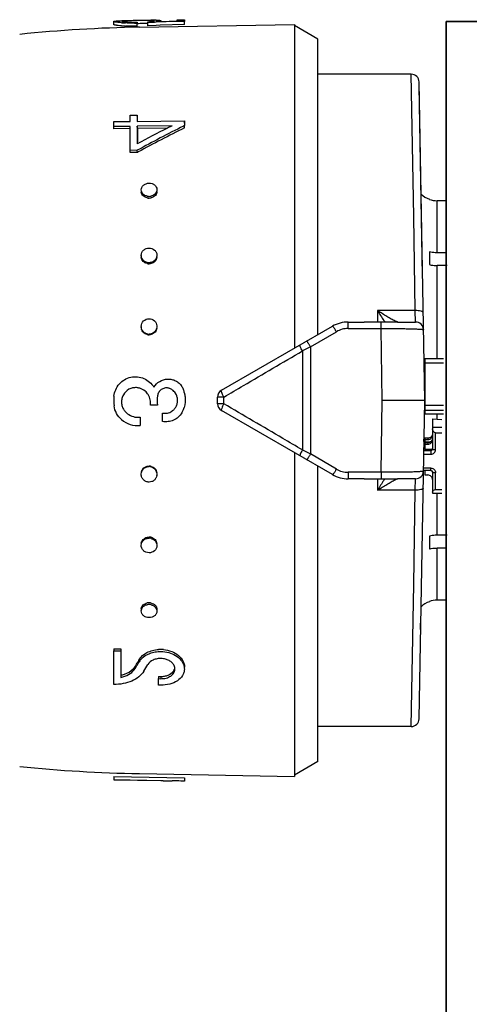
# Model space of a CAD drawing. Header units: millimetres. Extents: x 60394 to 199354, y 20895 to 166073.
# Tile 82 of 256: x 82914 to 82943, y 21618 to 21680. Entities that reach past the tile are written whole.
import ezdxf

# ---------------------------------------------------------------- set-up
doc = ezdxf.new("R2010")
doc.units = ezdxf.units.MM
doc.layers.add('UT_ZAŘÍZENÍ - OT', color=3, linetype='Continuous', lineweight=35)

msp = doc.modelspace()

# ---------------------------------------------------------------- linework, layer by layer
at = {"color": 0, "linetype": 'Continuous'}
for p, q in [((82920.042, 21679.977), (82920.038, 21680.177)), ((82920.675, 21680.223), (82920.69, 21680.224)), ((82920.69, 21680.224), (82920.702, 21680.224)), ((82920.691, 21680.164), (82920.69, 21680.21)), ((82921.604, 21680.237), (82921.482, 21680.235)), ((82921.528, 21680.138), (82921.528, 21680.075)), ((82922.214, 21680.104), (82922.214, 21680.157)), ((82922.438, 21680.177), (82922.437, 21680.241)), ((82922.726, 21680.172), (82923.028, 21680.181)), ((82924.022, 21680.168), (82922.731, 21680.123)), ((82922.875, 21680.176), (82922.875, 21680.191)), ((82923.028, 21680.181), (82924.088, 21680.215)), ((82923.038, 21680.235), (82923.039, 21680.182)), ((82924.089, 21680.171), (82924.022, 21680.168)), ((82924.088, 21680.283), (82924.538, 21680.291)), ((82924.088, 21680.215), (82924.088, 21680.283)), ((82924.538, 21680.186), (82924.089, 21680.171)), ((82924.538, 21680.291), (82924.538, 21680.186)), ((82924.541, 21679.987), (82924.538, 21680.186)), ((82921.532, 21679.876), (82921.528, 21680.075)), ((82921.605, 21680.037), (82921.53, 21680.036)), ((82921.674, 21679.813), (82931.542, 21679.986)), ((82922.216, 21680.044), (82922.185, 21680.044)), ((82922.644, 21680.12), (82922.214, 21680.104)), ((82922.217, 21679.905), (82922.214, 21680.104)), ((82922.734, 21679.924), (82922.217, 21679.905)), ((82922.731, 21680.123), (82922.644, 21680.12)), ((82922.992, 21679.933), (82922.734, 21679.924)), ((82924.541, 21679.987), (82922.992, 21679.933)), ((82931.542, 21679.986), (82931.542, 21659.341)), ((82933.042, 21679.046), (82931.542, 21679.912)), ((82933.042, 21660.207), (82933.042, 21679.046)), ((82938.988, 21676.812), (82933.042, 21676.812)), ((82939.142, 21667.748), (82938.988, 21676.812)), ((82939.842, 21656.012), (82939.487, 21676.321)), ((82939.703, 21663.946), (82939.492, 21676.071)), ((82921.088, 21674.207), (82921.538, 21674.213)), ((82921.088, 21673.801), (82921.088, 21674.207)), ((82921.538, 21674.213), (82921.538, 21673.807)), ((82921.542, 21674.062), (82921.538, 21674.213)), ((82921.538, 21673.807), (82924.538, 21673.846)), ((82924.538, 21673.846), (82924.538, 21673.534)), ((82924.541, 21673.699), (82924.538, 21673.846)), ((82920.038, 21673.788), (82921.088, 21673.801)), ((82920.038, 21673.477), (82920.038, 21673.788)), ((82921.088, 21673.49), (82920.038, 21673.477)), ((82920.042, 21673.333), (82920.038, 21673.477)), ((82921.092, 21673.346), (82920.042, 21673.333)), ((82921.088, 21671.958), (82921.088, 21673.49)), ((82923.752, 21673.524), (82921.538, 21673.496)), ((82921.538, 21673.496), (82921.538, 21672.377)), ((82921.542, 21673.352), (82921.538, 21673.496)), ((82923.459, 21673.376), (82921.542, 21673.352)), ((82921.542, 21673.352), (82921.542, 21672.494)), ((82923.697, 21673.496), (82923.752, 21673.524)), ((82924.538, 21673.534), (82924.482, 21673.506)), ((82924.541, 21673.39), (82924.538, 21673.534)), ((82921.538, 21671.963), (82921.088, 21671.958)), ((82921.542, 21671.832), (82921.538, 21671.963)), ((82921.092, 21671.827), (82921.088, 21671.958)), ((82921.542, 21671.832), (82921.092, 21671.827)), ((82921.594, 21671.86), (82921.542, 21671.832)), ((82940.142, 21668.848), (82940.142, 21668.835)), ((82940.642, 21665.425), (82940.642, 21668.749)), ((82941.212, 21668.749), (82940.642, 21668.749)), ((82939.244, 21661.737), (82939.142, 21667.748)), ((82940.142, 21665.486), (82940.142, 21664.672)), ((82941.26, 21665.425), (82940.642, 21665.425)), ((82940.642, 21658.686), (82940.642, 21664.612)), ((82941.267, 21664.612), (82940.642, 21664.612)), ((82936.842, 21661.737), (82936.842, 21661.003)), ((82939.244, 21661.737), (82936.842, 21661.737)), ((82939.263, 21661.012), (82939.244, 21661.737)), ((82926.892, 21656.656), (82933.972, 21660.744)), ((82934.972, 21660.597), (82934.972, 21661.012)), ((82934.972, 21661.012), (82935.999, 21661.012)), ((82937.07, 21660.597), (82937.069, 21661.004)), ((82938.106, 21661.012), (82939.263, 21661.012)), ((82932.576, 21659.424), (82934.222, 21660.392)), ((82934.972, 21660.597), (82937.07, 21660.597)), ((82937.142, 21656.012), (82937.07, 21660.597)), ((82932.576, 21659.424), (82932.576, 21652.6)), ((82932.055, 21659.168), (82932.055, 21652.856)), ((82939.842, 21658.686), (82939.842, 21655.164)), ((82939.842, 21658.686), (82941.042, 21658.686)), ((82939.842, 21658.402), (82941.042, 21658.402)), ((82922.828, 21655.709), (82922.378, 21655.709)), ((82926.642, 21655.8), (82926.642, 21656.223)), ((82927.055, 21655.796), (82927.055, 21656.227)), ((82937.07, 21651.427), (82937.142, 21656.012)), ((82939.842, 21656.012), (82937.142, 21656.012)), ((82939.487, 21635.703), (82939.842, 21656.012)), ((82939.842, 21655.706), (82941.042, 21655.706)), ((82923.148, 21654.668), (82923.148, 21655.203)), ((82933.972, 21651.28), (82926.892, 21655.367)), ((82939.842, 21655.391), (82941.042, 21655.391)), ((82939.842, 21655.164), (82941.042, 21655.164)), ((82940.642, 21654.821), (82940.642, 21655.164)), ((82921.718, 21654.94), (82921.718, 21654.406)), ((82940.342, 21654.837), (82940.342, 21652.914)), ((82940.342, 21654.837), (82940.942, 21654.804)), ((82940.342, 21654.306), (82940.942, 21654.306)), ((82940.542, 21652.875), (82940.542, 21653.954)), ((82940.542, 21653.954), (82940.942, 21653.954)), ((82939.842, 21653.168), (82939.792, 21653.168)), ((82939.796, 21653.397), (82939.802, 21653.72)), ((82939.844, 21653.394), (82939.796, 21653.397)), ((82939.796, 21653.363), (82940.205, 21653.363)), ((82939.842, 21653.608), (82939.842, 21653.363)), ((82940.042, 21653.608), (82939.842, 21653.608)), ((82939.842, 21653.51), (82940.042, 21653.51)), ((82939.842, 21653.315), (82939.842, 21652.874)), ((82940.042, 21653.315), (82939.842, 21653.315)), ((82939.842, 21653.218), (82940.042, 21653.218)), ((82940.042, 21653.608), (82940.042, 21653.51)), ((82940.042, 21653.315), (82940.042, 21653.218)), ((82931.542, 21652.683), (82931.542, 21632.038)), ((82934.222, 21651.631), (82932.576, 21652.6)), ((82939.782, 21652.581), (82940.242, 21652.581)), ((82939.786, 21652.816), (82940.242, 21652.816)), ((82939.842, 21652.972), (82939.789, 21652.972)), ((82940.242, 21652.874), (82939.842, 21652.874)), ((82940.242, 21652.874), (82940.242, 21652.581)), ((82933.042, 21632.978), (82933.042, 21651.817)), ((82934.972, 21651.427), (82934.972, 21651.012)), ((82937.07, 21651.427), (82934.972, 21651.427)), ((82937.07, 21651.427), (82937.069, 21651.019)), ((82940.242, 21651.537), (82939.764, 21651.537)), ((82940.242, 21651.698), (82939.767, 21651.698)), ((82939.842, 21651.537), (82939.842, 21651.256)), ((82939.842, 21651.256), (82940.042, 21651.256)), ((82940.242, 21651.537), (82940.242, 21651.698)), ((82940.342, 21651.443), (82940.342, 21650.089)), ((82940.542, 21650.325), (82940.542, 21651.404)), ((82935.999, 21651.012), (82934.972, 21651.012)), ((82936.842, 21651.021), (82936.842, 21650.287)), ((82939.263, 21651.012), (82938.106, 21651.012)), ((82939.244, 21650.287), (82939.263, 21651.012)), ((82939.244, 21650.287), (82936.842, 21650.287)), ((82939.142, 21644.276), (82939.244, 21650.287)), ((82940.342, 21650.089), (82940.942, 21650.089)), ((82940.542, 21650.325), (82940.942, 21650.325)), ((82940.642, 21647.412), (82940.642, 21650.089)), ((82940.142, 21647.351), (82940.142, 21646.538)), ((82941.267, 21647.412), (82940.642, 21647.412)), ((82940.642, 21643.275), (82940.642, 21646.599)), ((82941.26, 21646.599), (82940.642, 21646.599)), ((82938.988, 21635.212), (82939.142, 21644.276)), ((82940.142, 21643.189), (82940.142, 21643.176)), ((82941.212, 21643.275), (82940.642, 21643.275)), ((82939.587, 21641.397), (82939.602, 21642.259)), ((82920.042, 21640.171), (82920.038, 21640.04)), ((82920.038, 21637.897), (82920.038, 21640.04)), ((82920.038, 21640.04), (82920.488, 21640.034)), ((82920.042, 21640.171), (82920.492, 21640.166)), ((82920.492, 21640.166), (82920.488, 21640.034)), ((82920.488, 21640.034), (82920.488, 21638.346)), ((82921.636, 21639.435), (82921.664, 21639.482)), ((82921.664, 21639.482), (82921.66, 21639.344)), ((82921.409, 21639.059), (82921.405, 21638.918)), ((82921.519, 21639.106), (82921.547, 21639.154)), ((82922.892, 21638.414), (82922.888, 21638.268)), ((82922.888, 21637.86), (82922.888, 21638.268)), ((82922.888, 21638.268), (82923.038, 21638.266)), ((82922.892, 21638.414), (82923.042, 21638.412)), ((82923.042, 21638.412), (82923.038, 21638.266)), ((82923.038, 21637.858), (82922.888, 21637.86)), ((82938.988, 21635.212), (82933.042, 21635.212)), ((82933.042, 21632.978), (82931.542, 21632.112)), ((82920.042, 21632.026), (82920.038, 21631.826)), ((82920.038, 21631.814), (82920.038, 21631.826)), ((82920.038, 21631.826), (82924.538, 21631.748)), ((82923.188, 21631.76), (82920.038, 21631.814)), ((82920.042, 21632.026), (82924.541, 21631.947)), ((82921.674, 21632.21), (82931.542, 21632.038)), ((82924.541, 21631.947), (82924.538, 21631.748)), ((82924.541, 21631.937), (82924.538, 21631.737)), ((82923.188, 21631.756), (82923.188, 21631.76)), ((82923.188, 21631.756), (82923.751, 21631.746)), ((82924.538, 21631.748), (82924.538, 21631.737))]:
    msp.add_line(p, q, dxfattribs=at)
for centre, radius, start, end in [((82921.306, 21644.489), 35.74, 91.01238, 91.21551), ((82920.835, 21678.428), 1.789, 94.25337, 94.6326), ((82920.891, 21677.659), 2.559, 93.45872, 94.22835), ((82921.354, 21690.166), 10.03, 270.37671, 270.99382), ((82921.765, 21686.565), 6.424, 274.00652, 274.76218), ((82921.851, 21685.523), 5.379, 274.77014, 275.5791), ((82922.287, 21674.963), 5.28, 88.37447, 89.19799), ((82923.148, 21638.134), 42.126, 90.84632, 91.00332), ((82922.862, 21657.235), 23.023, 90.56986, 90.83886), ((82922.762, 21667.031), 13.227, 90.13111, 90.55891), ((82923.244, 21589.827), 90, 91, 95.86353), ((82921.157, 21688.653), 8.577, 265.82558, 266.62577), ((82921.158, 21688.504), 8.626, 265.85586, 266.65073), ((82921.23, 21689.907), 9.833, 266.63176, 267.39596), ((82921.231, 21689.775), 9.899, 266.65673, 267.41559), ((82921.311, 21692.617), 12.544, 270.2757, 270.99142), ((82938.988, 21676.312), 0.5, 1.00273, 90.00005), ((82971.827, 21579.572), 105.191, 116.74897, 118.55954), ((82971.371, 21578.909), 105.923, 116.89327, 118.06457), ((82971.563, 21579.195), 105.279, 116.52799, 118.3353), ((82968.459, 21584.596), 99.533, 116.72558, 116.87901), ((82922.131, 21669.332), 0.34, 181.83857, 189.22993), ((82922.284, 21669.602), 0.578, 257.40046, 263.77919), ((82922.288, 21669.499), 0.583, 257.43846, 263.79562), ((82922.283, 21669.591), 0.567, 263.76903, 270.51539), ((82922.286, 21669.489), 0.572, 263.78497, 270.51556), ((82922.282, 21669.601), 0.577, 270.61415, 283.65474), ((82922.285, 21669.499), 0.582, 270.61233, 283.61615), ((82922.462, 21669.341), 0.33, 0.0012, 1.80344), ((82940.642, 21670.262), 1.5, 226.64917, 250.52878), ((82940.644, 21670.258), 1.509, 250.58004, 269.92942), ((82922.203, 21665.261), 0.415, 180.00363, 182.62681), ((82922.374, 21665.192), 0.417, 351.68515, 359.95596), ((82922.287, 21665.325), 0.529, 255.90699, 262.90203), ((82922.29, 21665.257), 0.533, 255.94846, 262.92018), ((82922.285, 21665.311), 0.515, 262.89641, 270.33517), ((82922.289, 21665.242), 0.519, 262.91395, 270.33539), ((82957.625, 21674.259), 24.264, 211.06983, 212.81472), ((82922.259, 21660.727), 0.471, 180.01487, 185.18459), ((82934.972, 21659.012), 2, 90, 120), ((82953.668, 21671.714), 19.559, 212.83138, 213.19135), ((82939.263, 21660.512), 0.5, 0.9973, 89.99995), ((82922.289, 21660.737), 0.505, 254.94557, 262.29746), ((82922.293, 21660.706), 0.509, 254.989, 262.3166), ((82922.287, 21660.72), 0.488, 262.29512, 270.14263), ((82922.29, 21660.689), 0.492, 262.31359, 270.14288), ((82934.973, 21659.118), 1.479, 90.0293, 120.51258), ((83040.137, 21440.051), 244.324, 116.11937, 116.25551), ((82939.743, 21657.856), 0.0994, 313.59217, 359.98031), ((82939.742, 21657.868), 0.301, 284.00989, 289.44256), ((82923.478, 21656.311), 1.078, 27.84061, 34.02965), ((82922.7, 21656.012), 2.661, 174.20363, 187.38301), ((82921.435, 21655.949), 0.878, 79.26214, 86.10486), ((82921.425, 21655.9), 0.927, 73.07928, 79.21627), ((82921.421, 21655.862), 0.963, 41.07571, 50.01192), ((82921.415, 21655.858), 0.97, 32.46127, 41.04427), ((82925.125, 21656.012), 2.316, 172.81682, 187.51949), ((82923.397, 21656.234), 0.576, 71.25318, 78.39725), ((82923.399, 21656.241), 0.569, 63.84048, 71.25521), ((82923.274, 21656.005), 0.836, 39.13046, 49.82845), ((82923.281, 21656.01), 0.828, 29.69129, 39.12926), ((82923.482, 21656.313), 1.073, 21.6663, 27.84286), ((82923.499, 21656.32), 1.054, 15.21143, 21.66816), ((82922.587, 21656.073), 1.999, 11.83461, 15.19202), ((82927.142, 21656.223), 0.5, 120, 180), ((82939.742, 21656.24), 0.3, 70.55401, 72.35353), ((82927.142, 21655.8), 0.5, 180, 240), ((82921.429, 21655.906), 0.893, 214.11402, 220.95302), ((82921.599, 21656.055), 1.119, 220.98571, 227.22441), ((82923.29, 21655.975), 0.785, 259.56156, 266.77563), ((82923.277, 21656.013), 0.831, 307.97112, 320.9467), ((82923.27, 21656.02), 0.841, 320.92395, 328.11089), ((82923.319, 21655.874), 1.247, 328.36326, 330.5708), ((82923.333, 21655.867), 1.23, 330.55262, 339.45926), ((82923.379, 21655.849), 1.181, 339.47291, 345.3977), ((82921.601, 21656.046), 1.644, 229.79423, 274.1007), ((82921.6, 21656.038), 1.104, 269.87405, 276.1358), ((82940.052, 21653.805), 0.29, 325.94596, 359.95559), ((83040.137, 21871.973), 244.324, 243.74449, 243.88063), ((82922.286, 21651.303), 0.489, 81.95126, 89.79291), ((82922.29, 21651.334), 0.493, 81.96974, 89.79318), ((82922.284, 21651.285), 0.507, 74.61727, 81.95392), ((82922.287, 21651.316), 0.51, 74.66061, 81.97306), ((82922.307, 21651.294), 0.481, 352.20997, 354.91531), ((82934.972, 21653.012), 2, 240, 270), ((82934.973, 21652.905), 1.479, 239.48743, 269.97069), ((82939.263, 21651.512), 0.5, 270, 359), ((82940.254, 21651.443), 0.0882, 0.03691, 8.66078), ((82957.547, 21637.814), 24.171, 147.18194, 148.9335), ((82954.01, 21640.087), 19.968, 146.8123, 147.16491), ((82922.285, 21646.712), 0.516, 82.18024, 89.60747), ((82922.288, 21646.78), 0.52, 82.19776, 89.60771), ((82922.282, 21646.695), 0.533, 75.22208, 82.18643), ((82922.286, 21646.763), 0.537, 75.26335, 82.20456), ((82922.287, 21642.528), 0.579, 90.47615, 102.57666), ((82922.286, 21642.544), 0.563, 89.46365, 90.42767), ((82922.286, 21642.533), 0.574, 82.72194, 89.43835), ((82922.284, 21642.519), 0.588, 76.41423, 82.73319), ((82940.642, 21641.762), 1.5, 109.47122, 133.35083), ((82940.644, 21641.765), 1.509, 90.07058, 109.41996), ((82922.131, 21642.692), 0.34, 170.77007, 178.16143), ((82922.283, 21642.426), 0.574, 89.52764, 102.6205), ((82922.283, 21642.431), 0.569, 82.70603, 89.43816), ((82922.281, 21642.416), 0.584, 76.3765, 82.71678), ((82922.462, 21642.682), 0.33, 358.19656, 359.9988), ((82923.019, 21638.188), 1.949, 89.34777, 93.68224), ((82923.018, 21638.156), 1.981, 84.74512, 89.3338), ((82882.114, 21663.063), 46.046, 328.85211, 329.1259), ((82881.266, 21663.231), 46.929, 329.13232, 329.40315), ((82922.528, 21638.83), 1.009, 142.68913, 149.33475), ((82922.624, 21638.757), 1.129, 136.6726, 142.69573), ((82920.54, 21639.606), 1.027, 315.49883, 321.71461), ((82920.618, 21639.544), 0.927, 321.71489, 328.50896), ((82882.989, 21662.2), 44.921, 328.78337, 329.0635), ((82883.466, 21662.246), 44.466, 328.57088, 328.85214), ((82883.734, 21662.127), 44.808, 328.5423, 329.17295), ((82923.48, 21638.888), 0.458, 358.60453, 6.96692), ((82920.104, 21640.216), 1.908, 281.62893, 285.76186), ((82938.988, 21635.712), 0.5, 270, 359), ((82923.244, 21722.197), 90, 264.13647, 269)]:
    msp.add_arc(centre, radius, start, end, dxfattribs=at)
at = {"color": 0, "linetype": 'Continuous', "extrusion": (0, 0, -1)}
for centre, major_axis, ratio, start_param, end_param in [((82940.542, 21654.189), (0, -0.235), 0.85043, 0, 1.570796), ((82940.542, 21650.168), (0.2, 0), 0.785695, 3.141593, 4.712389)]:
    msp.add_ellipse(centre, major_axis=major_axis, ratio=ratio, start_param=start_param, end_param=end_param, dxfattribs=at)
at = {"color": 0, "linetype": 'Continuous'}
for points, knots in [([(82920.038, 21680.177), (82920.038, 21680.18), (82920.046, 21680.186), (82920.053, 21680.189), (82920.058, 21680.19)], [0, 0, 0, 0, 0.34526, 1, 1, 1, 1]), ([(82920.533, 21680.099), (82920.463, 21680.104), (82920.365, 21680.113), (82920.243, 21680.127), (82920.172, 21680.137), (82920.117, 21680.147), (82920.075, 21680.157), (82920.052, 21680.164), (82920.038, 21680.173), (82920.038, 21680.177)], [0, 0, 0, 0, 0.415889, 0.585993, 0.728367, 0.841268, 0.923827, 0.975949, 1, 1, 1, 1]), ([(82920.058, 21680.19), (82920.062, 21680.191), (82920.082, 21680.197), (82920.102, 21680.2), (82920.118, 21680.202)], [0, 0, 0, 0, 0.194984, 1, 1, 1, 1]), ([(82920.118, 21680.202), (82920.174, 21680.209), (82920.318, 21680.215), (82920.461, 21680.219), (82920.548, 21680.221)], [0, 0, 0, 0, 0.393124, 1, 1, 1, 1]), ([(82920.69, 21680.21), (82920.675, 21680.209), (82920.65, 21680.207), (82920.616, 21680.202), (82920.595, 21680.198), (82920.583, 21680.194), (82920.581, 21680.191)], [0, 0, 0, 0, 0.402142, 0.703286, 0.901798, 1, 1, 1, 1]), ([(82920.581, 21680.191), (82920.581, 21680.191), (82920.581, 21680.19), (82920.581, 21680.19), (82920.581, 21680.189)], [0, 0, 0, 0, 0.519614, 1, 1, 1, 1]), ([(82920.581, 21680.189), (82920.581, 21680.188), (82920.586, 21680.184), (82920.602, 21680.178), (82920.64, 21680.17), (82920.702, 21680.162), (82920.751, 21680.158), (82920.78, 21680.155)], [0, 0, 0, 0, 0.026104, 0.078509, 0.271488, 0.580502, 1, 1, 1, 1]), ([(82921.482, 21680.235), (82921.343, 21680.233), (82921.094, 21680.227), (82920.845, 21680.22), (82920.736, 21680.214)], [0, 0, 0, 0, 0.5608, 1, 1, 1, 1]), ([(82920.78, 21680.155), (82920.823, 21680.152), (82921.036, 21680.138), (82921.25, 21680.135), (82921.42, 21680.136)], [0, 0, 0, 0, 0.202928, 1, 1, 1, 1]), ([(82922.183, 21680.243), (82922.139, 21680.243), (82921.946, 21680.243), (82921.753, 21680.24), (82921.604, 21680.237)], [0, 0, 0, 0, 0.228486, 1, 1, 1, 1]), ([(82922.361, 21680.242), (82922.347, 21680.243), (82922.288, 21680.243), (82922.228, 21680.243), (82922.183, 21680.243)], [0, 0, 0, 0, 0.229978, 1, 1, 1, 1]), ([(82922.374, 21680.17), (82922.412, 21680.174), (82922.478, 21680.181), (82922.554, 21680.192), (82922.599, 21680.201), (82922.621, 21680.207), (82922.634, 21680.212), (82922.64, 21680.217), (82922.64, 21680.219)], [0, 0, 0, 0, 0.416564, 0.727805, 0.840468, 0.923103, 0.975235, 1, 1, 1, 1]), ([(82922.548, 21680.236), (82922.54, 21680.237), (82922.503, 21680.239), (82922.466, 21680.24), (82922.437, 21680.241)], [0, 0, 0, 0, 0.216654, 1, 1, 1, 1]), ([(82922.616, 21680.229), (82922.612, 21680.23), (82922.589, 21680.233), (82922.566, 21680.235), (82922.548, 21680.236)], [0, 0, 0, 0, 0.191517, 1, 1, 1, 1]), ([(82922.64, 21680.219), (82922.64, 21680.222), (82922.63, 21680.227), (82922.623, 21680.228), (82922.616, 21680.229)], [0, 0, 0, 0, 0.306489, 1, 1, 1, 1]), ([(82922.875, 21680.191), (82922.864, 21680.19), (82922.814, 21680.182), (82922.765, 21680.176), (82922.726, 21680.172)], [0, 0, 0, 0, 0.219199, 1, 1, 1, 1]), ([(82922.732, 21680.258), (82922.747, 21680.258), (82922.799, 21680.258), (82922.851, 21680.257), (82922.888, 21680.256)], [0, 0, 0, 0, 0.28218, 1, 1, 1, 1]), ([(82923.038, 21680.235), (82923.038, 21680.23), (82923.02, 21680.222), (82922.992, 21680.213), (82922.939, 21680.202), (82922.898, 21680.195), (82922.875, 21680.191)], [0, 0, 0, 0, 0.080473, 0.272652, 0.58028, 1, 1, 1, 1]), ([(82922.888, 21680.256), (82922.899, 21680.256), (82922.932, 21680.254), (82922.965, 21680.252), (82922.988, 21680.249)], [0, 0, 0, 0, 0.312325, 1, 1, 1, 1]), ([(82922.988, 21680.249), (82923.001, 21680.248), (82923.017, 21680.246), (82923.033, 21680.241), (82923.038, 21680.237), (82923.038, 21680.235)], [0, 0, 0, 0, 0.708486, 0.898996, 1, 1, 1, 1]), ([(82920.534, 21679.9), (82920.465, 21679.905), (82920.367, 21679.914), (82920.246, 21679.928), (82920.175, 21679.938), (82920.12, 21679.947), (82920.079, 21679.957), (82920.055, 21679.965), (82920.042, 21679.973), (82920.042, 21679.977)], [0, 0, 0, 0, 0.416026, 0.586157, 0.728535, 0.841423, 0.923955, 0.976034, 1, 1, 1, 1]), ([(82921.372, 21680.073), (82921.32, 21680.073), (82921.124, 21680.073), (82920.928, 21680.078), (82920.783, 21680.084)], [0, 0, 0, 0, 0.261385, 1, 1, 1, 1]), ([(82921.532, 21679.876), (82921.467, 21679.875), (82921.218, 21679.873), (82920.969, 21679.877), (82920.785, 21679.886)], [0, 0, 0, 0, 0.261104, 1, 1, 1, 1]), ([(82922.185, 21680.044), (82922.14, 21680.043), (82921.947, 21680.043), (82921.754, 21680.04), (82921.605, 21680.037)], [0, 0, 0, 0, 0.228577, 1, 1, 1, 1]), ([(82921.788, 21669.432), (82921.787, 21669.488), (82921.813, 21669.604), (82921.925, 21669.748), (82922.093, 21669.841), (82922.222, 21669.864), (82922.288, 21669.865)], [0, 0, 0, 0, 0.229393, 0.470966, 0.729703, 1, 1, 1, 1]), ([(82922.288, 21669.865), (82922.352, 21669.865), (82922.477, 21669.846), (82922.641, 21669.762), (82922.755, 21669.628), (82922.786, 21669.517), (82922.788, 21669.463)], [0, 0, 0, 0, 0.270385, 0.528616, 0.769944, 1, 1, 1, 1]), ([(82922.788, 21669.463), (82922.789, 21669.415), (82922.771, 21669.316), (82922.717, 21669.231), (82922.684, 21669.194)], [0, 0, 0, 0, 0.488775, 1, 1, 1, 1]), ([(82921.892, 21669.186), (82921.861, 21669.22), (82921.811, 21669.297), (82921.79, 21669.388), (82921.788, 21669.432)], [0, 0, 0, 0, 0.509651, 1, 1, 1, 1]), ([(82922.161, 21668.931), (82922.071, 21668.951), (82921.903, 21669.03), (82921.809, 21669.195), (82921.796, 21669.278)], [0, 0, 0, 0, 0.524629, 1, 1, 1, 1]), ([(82922.158, 21669.038), (82922.132, 21669.044), (82922.034, 21669.073), (82921.943, 21669.13), (82921.892, 21669.186)], [0, 0, 0, 0, 0.260211, 1, 1, 1, 1]), ([(82922.684, 21669.194), (82922.667, 21669.175), (82922.592, 21669.104), (82922.494, 21669.059), (82922.418, 21669.04)], [0, 0, 0, 0, 0.24218, 1, 1, 1, 1]), ([(82922.792, 21669.341), (82922.792, 21669.249), (82922.706, 21669.053), (82922.522, 21668.957), (82922.422, 21668.933)], [0, 0, 0, 0, 0.47302, 1, 1, 1, 1]), ([(82921.788, 21665.261), (82921.788, 21665.322), (82921.816, 21665.446), (82921.927, 21665.602), (82922.094, 21665.704), (82922.223, 21665.729), (82922.288, 21665.729)], [0, 0, 0, 0, 0.241806, 0.488407, 0.741812, 1, 1, 1, 1]), ([(82922.288, 21665.729), (82922.411, 21665.73), (82922.605, 21665.663), (82922.753, 21665.465), (82922.785, 21665.346), (82922.788, 21665.287)], [0, 0, 0, 0, 0.507384, 0.755665, 1, 1, 1, 1]), ([(82921.856, 21665.028), (82921.846, 21665.044), (82921.81, 21665.111), (82921.791, 21665.186), (82921.789, 21665.242)], [0, 0, 0, 0, 0.253103, 1, 1, 1, 1]), ([(82922.161, 21664.739), (82922.069, 21664.762), (82921.896, 21664.857), (82921.809, 21665.035), (82921.796, 21665.125)], [0, 0, 0, 0, 0.510101, 1, 1, 1, 1]), ([(82922.749, 21665.089), (82922.72, 21665.022), (82922.628, 21664.9), (82922.491, 21664.832), (82922.418, 21664.813)], [0, 0, 0, 0, 0.492845, 1, 1, 1, 1]), ([(82922.787, 21665.132), (82922.774, 21665.041), (82922.687, 21664.862), (82922.514, 21664.765), (82922.422, 21664.741)], [0, 0, 0, 0, 0.489899, 1, 1, 1, 1]), ([(82922.788, 21665.287), (82922.79, 21665.236), (82922.78, 21665.168), (82922.756, 21665.104), (82922.749, 21665.089)], [0, 0, 0, 0, 0.747031, 1, 1, 1, 1]), ([(82940.642, 21665.425), (82940.6, 21665.425), (82940.431, 21665.43), (82940.264, 21665.455), (82940.142, 21665.486)], [0, 0, 0, 0, 0.252472, 1, 1, 1, 1]), ([(82922.158, 21664.812), (82922.096, 21664.827), (82921.977, 21664.88), (82921.888, 21664.975), (82921.856, 21665.028)], [0, 0, 0, 0, 0.506643, 1, 1, 1, 1]), ([(82940.142, 21664.672), (82940.182, 21664.662), (82940.347, 21664.627), (82940.515, 21664.612), (82940.642, 21664.612)], [0, 0, 0, 0, 0.247091, 1, 1, 1, 1]), ([(82937.963, 21661.076), (82937.879, 21661.116), (82937.702, 21661.209), (82937.326, 21661.425), (82937.037, 21661.607), (82936.842, 21661.737)], [0, 0, 0, 0, 0.213248, 0.460801, 1, 1, 1, 1]), ([(82939.744, 21661.608), (82939.744, 21661.617), (82939.735, 21661.64), (82939.702, 21661.663), (82939.655, 21661.685), (82939.566, 21661.713), (82939.426, 21661.733), (82939.308, 21661.738), (82939.244, 21661.737)], [0, 0, 0, 0, 0.054454, 0.124226, 0.220024, 0.341181, 0.645763, 1, 1, 1, 1]), ([(82921.788, 21660.727), (82921.788, 21660.853), (82921.896, 21661.117), (82922.161, 21661.222), (82922.288, 21661.223)], [0, 0, 0, 0, 0.49811, 1, 1, 1, 1]), ([(82922.288, 21661.223), (82922.409, 21661.223), (82922.659, 21661.132), (82922.776, 21660.891), (82922.786, 21660.772)], [0, 0, 0, 0, 0.501804, 1, 1, 1, 1]), ([(82934.222, 21660.392), (82934.202, 21660.412), (82934.17, 21660.46), (82934.137, 21660.534), (82934.097, 21660.597), (82934.059, 21660.648), (82934.028, 21660.69), (82934.003, 21660.721), (82933.988, 21660.737), (82933.975, 21660.746), (82933.972, 21660.744)], [0, 0, 0, 0, 0.198142, 0.388892, 0.560134, 0.707991, 0.828678, 0.918542, 0.975091, 1, 1, 1, 1]), ([(82937.069, 21661.004), (82936.89, 21661.002), (82936.533, 21661.003), (82936.176, 21661.012), (82935.999, 21661.012)], [0, 0, 0, 0, 0.502804, 1, 1, 1, 1]), ([(82938.106, 21661.012), (82938.026, 21661.012), (82937.681, 21661.011), (82937.335, 21661.007), (82937.069, 21661.004)], [0, 0, 0, 0, 0.230893, 1, 1, 1, 1]), ([(82938.041, 21661.04), (82938.035, 21661.043), (82938.009, 21661.054), (82937.983, 21661.066), (82937.963, 21661.076)], [0, 0, 0, 0, 0.229765, 1, 1, 1, 1]), ([(82938.072, 21661.028), (82938.07, 21661.029), (82938.059, 21661.033), (82938.049, 21661.037), (82938.041, 21661.04)], [0, 0, 0, 0, 0.235586, 1, 1, 1, 1]), ([(82938.132, 21661.012), (82938.123, 21661.012), (82938.103, 21661.017), (82938.084, 21661.023), (82938.072, 21661.028)], [0, 0, 0, 0, 0.393757, 1, 1, 1, 1]), ([(82922.161, 21660.214), (82922.078, 21660.237), (82921.921, 21660.323), (82921.832, 21660.479), (82921.809, 21660.561)], [0, 0, 0, 0, 0.50198, 1, 1, 1, 1]), ([(82922.158, 21660.249), (82922.085, 21660.269), (82921.946, 21660.34), (82921.856, 21660.468), (82921.827, 21660.537)], [0, 0, 0, 0, 0.50114, 1, 1, 1, 1]), ([(82922.77, 21660.601), (82922.748, 21660.519), (82922.659, 21660.362), (82922.501, 21660.273), (82922.418, 21660.25)], [0, 0, 0, 0, 0.49918, 1, 1, 1, 1]), ([(82922.787, 21660.628), (82922.774, 21660.533), (82922.69, 21660.346), (82922.515, 21660.241), (82922.422, 21660.215)], [0, 0, 0, 0, 0.498032, 1, 1, 1, 1]), ([(82937.07, 21660.597), (82937.246, 21660.598), (82937.591, 21660.598), (82938.091, 21660.595), (82938.552, 21660.589), (82938.903, 21660.582), (82939.15, 21660.574), (82939.306, 21660.568), (82939.441, 21660.562), (82939.552, 21660.555), (82939.64, 21660.547), (82939.704, 21660.54), (82939.742, 21660.533), (82939.759, 21660.527), (82939.763, 21660.522), (82939.763, 21660.521)], [0, 0, 0, 0, 0.195605, 0.383531, 0.55643, 0.707585, 0.773165, 0.831259, 0.881323, 0.92293, 0.955723, 0.979458, 0.994025, 0.997954, 1, 1, 1, 1]), ([(82932.055, 21659.168), (82932.029, 21659.214), (82931.992, 21659.283), (82931.949, 21659.37), (82931.924, 21659.425), (82931.905, 21659.47), (82931.893, 21659.505), (82931.888, 21659.527), (82931.888, 21659.541), (82931.892, 21659.543)], [0, 0, 0, 0, 0.389691, 0.560136, 0.707341, 0.827183, 0.916538, 0.973346, 1, 1, 1, 1]), ([(82932.576, 21659.424), (82932.546, 21659.474), (82932.503, 21659.545), (82932.447, 21659.635), (82932.41, 21659.69), (82932.38, 21659.735), (82932.356, 21659.767), (82932.339, 21659.785), (82932.331, 21659.793), (82932.327, 21659.794), (82932.326, 21659.793)], [0, 0, 0, 0, 0.387648, 0.559336, 0.708365, 0.829964, 0.920373, 0.976704, 0.992026, 1, 1, 1, 1]), ([(82927.055, 21656.227), (82927.471, 21656.472), (82929.137, 21657.452), (82930.804, 21658.432), (82932.055, 21659.168)], [0, 0, 0, 0, 0.249365, 1, 1, 1, 1]), ([(82920.052, 21656.281), (82920.067, 21656.423), (82920.142, 21656.705), (82920.448, 21657.193), (82921.099, 21657.585), (82921.855, 21657.51), (82922.339, 21657.197), (82922.525, 21656.973), (82922.598, 21656.85)], [0, 0, 0, 0, 0.125806, 0.251598, 0.500158, 0.748611, 0.874302, 1, 1, 1, 1]), ([(82922.598, 21656.85), (82922.686, 21657.002), (82922.942, 21657.265), (82923.38, 21657.394), (82923.732, 21657.362), (82923.983, 21657.272), (82924.204, 21657.122), (82924.322, 21656.987), (82924.371, 21656.914)], [0, 0, 0, 0, 0.249691, 0.498274, 0.623384, 0.748679, 0.874168, 1, 1, 1, 1]), ([(82921.494, 21656.825), (82921.411, 21656.83), (82921.241, 21656.818), (82920.923, 21656.702), (82920.669, 21656.453), (82920.546, 21656.136), (82920.52, 21655.881), (82920.567, 21655.629), (82920.642, 21655.475), (82920.69, 21655.405)], [0, 0, 0, 0, 0.124702, 0.249421, 0.497433, 0.62303, 0.748788, 0.874419, 1, 1, 1, 1]), ([(82922.378, 21655.709), (82922.395, 21655.824), (82922.385, 21656.061), (82922.296, 21656.281), (82922.234, 21656.379)], [0, 0, 0, 0, 0.500135, 1, 1, 1, 1]), ([(82923.513, 21656.798), (82923.436, 21656.814), (82923.274, 21656.814), (82923.053, 21656.714), (82922.889, 21656.535), (82922.836, 21656.38), (82922.826, 21656.301)], [0, 0, 0, 0, 0.248903, 0.498305, 0.748695, 1, 1, 1, 1]), ([(82923.984, 21655.576), (82924.023, 21655.638), (82924.084, 21655.775), (82924.117, 21655.996), (82924.092, 21656.218), (82924.037, 21656.357), (82924, 21656.421)], [0, 0, 0, 0, 0.249892, 0.499949, 0.75024, 1, 1, 1, 1]), ([(82924.544, 21656.483), (82924.56, 21656.406), (82924.606, 21656.097), (82924.581, 21655.778), (82924.522, 21655.551)], [0, 0, 0, 0, 0.250786, 1, 1, 1, 1]), ([(82927.055, 21656.227), (82927.026, 21656.279), (82926.976, 21656.374), (82926.918, 21656.502), (82926.889, 21656.591), (82926.882, 21656.637), (82926.887, 21656.654), (82926.892, 21656.656)], [0, 0, 0, 0, 0.377895, 0.69297, 0.905251, 0.965919, 1, 1, 1, 1]), ([(82920.54, 21654.79), (82920.41, 21654.9), (82920.191, 21655.171), (82920.083, 21655.501), (82920.061, 21655.67)], [0, 0, 0, 0, 0.49938, 1, 1, 1, 1]), ([(82927.055, 21656.227), (82927.027, 21656.227), (82926.973, 21656.227), (82926.895, 21656.227), (82926.824, 21656.226), (82926.763, 21656.226), (82926.719, 21656.225), (82926.69, 21656.225), (82926.673, 21656.225), (82926.66, 21656.224), (82926.65, 21656.224), (82926.646, 21656.223), (82926.642, 21656.224), (82926.642, 21656.223)], [0, 0, 0, 0, 0.203374, 0.394866, 0.56769, 0.716771, 0.837685, 0.88646, 0.926896, 0.958626, 0.981467, 0.99529, 1, 1, 1, 1]), ([(82927.055, 21655.796), (82927.027, 21655.796), (82926.973, 21655.797), (82926.895, 21655.797), (82926.824, 21655.797), (82926.763, 21655.798), (82926.719, 21655.798), (82926.69, 21655.799), (82926.673, 21655.799), (82926.66, 21655.8), (82926.65, 21655.799), (82926.646, 21655.801), (82926.642, 21655.8), (82926.642, 21655.8)], [0, 0, 0, 0, 0.203374, 0.394866, 0.56769, 0.716771, 0.837685, 0.88646, 0.926896, 0.958626, 0.981467, 0.99529, 1, 1, 1, 1]), ([(82927.055, 21655.796), (82927.026, 21655.745), (82926.976, 21655.649), (82926.918, 21655.521), (82926.889, 21655.433), (82926.882, 21655.386), (82926.887, 21655.37), (82926.892, 21655.367)], [0, 0, 0, 0, 0.377895, 0.69297, 0.905251, 0.965919, 1, 1, 1, 1]), ([(82932.055, 21652.856), (82931.637, 21653.102), (82929.97, 21654.081), (82928.304, 21655.062), (82927.055, 21655.796)], [0, 0, 0, 0, 0.250578, 1, 1, 1, 1]), ([(82920.839, 21655.233), (82920.941, 21655.139), (82921.181, 21654.987), (82921.46, 21654.934), (82921.598, 21654.934)], [0, 0, 0, 0, 0.500561, 1, 1, 1, 1]), ([(82924.38, 21655.22), (82924.318, 21655.119), (82924.163, 21654.933), (82923.858, 21654.736), (82923.508, 21654.64), (82923.265, 21654.646), (82923.148, 21654.668)], [0, 0, 0, 0, 0.249964, 0.499879, 0.749906, 1, 1, 1, 1]), ([(82923.246, 21655.191), (82923.342, 21655.186), (82923.538, 21655.209), (82923.713, 21655.3), (82923.789, 21655.359)], [0, 0, 0, 0, 0.50069, 1, 1, 1, 1]), ([(82940.342, 21653.902), (82940.342, 21653.864), (82940.326, 21653.786), (82940.259, 21653.688), (82940.16, 21653.623), (82940.081, 21653.608), (82940.042, 21653.608)], [0, 0, 0, 0, 0.247784, 0.496832, 0.747734, 1, 1, 1, 1]), ([(82940.042, 21653.51), (82940.091, 21653.51), (82940.189, 21653.534), (82940.265, 21653.602), (82940.292, 21653.642)], [0, 0, 0, 0, 0.501963, 1, 1, 1, 1]), ([(82940.342, 21653.609), (82940.342, 21653.571), (82940.326, 21653.493), (82940.259, 21653.396), (82940.16, 21653.33), (82940.081, 21653.315), (82940.042, 21653.315)], [0, 0, 0, 0, 0.247784, 0.496832, 0.747734, 1, 1, 1, 1]), ([(82940.042, 21653.218), (82940.081, 21653.218), (82940.16, 21653.233), (82940.259, 21653.298), (82940.326, 21653.396), (82940.342, 21653.474), (82940.342, 21653.512)], [0, 0, 0, 0, 0.252266, 0.503168, 0.752216, 1, 1, 1, 1]), ([(82932.055, 21652.856), (82932.029, 21652.809), (82931.992, 21652.741), (82931.949, 21652.654), (82931.924, 21652.599), (82931.905, 21652.554), (82931.893, 21652.518), (82931.888, 21652.497), (82931.888, 21652.483), (82931.892, 21652.481)], [0, 0, 0, 0, 0.389693, 0.560138, 0.707342, 0.827185, 0.916539, 0.973347, 1, 1, 1, 1]), ([(82932.576, 21652.6), (82932.546, 21652.55), (82932.503, 21652.478), (82932.447, 21652.389), (82932.41, 21652.333), (82932.38, 21652.289), (82932.356, 21652.257), (82932.339, 21652.238), (82932.331, 21652.231), (82932.327, 21652.23), (82932.326, 21652.23)], [0, 0, 0, 0, 0.387648, 0.559336, 0.708365, 0.829964, 0.920373, 0.976704, 0.992026, 1, 1, 1, 1]), ([(82940.242, 21652.874), (82940.254, 21652.874), (82940.278, 21652.879), (82940.309, 21652.897), (82940.332, 21652.925), (82940.339, 21652.948), (82940.341, 21652.959)], [0, 0, 0, 0, 0.251925, 0.502849, 0.751924, 1, 1, 1, 1]), ([(82940.242, 21652.816), (82940.255, 21652.816), (82940.281, 21652.821), (82940.314, 21652.843), (82940.337, 21652.875), (82940.342, 21652.901), (82940.342, 21652.914)], [0, 0, 0, 0, 0.252236, 0.503168, 0.752245, 1, 1, 1, 1]), ([(82940.242, 21652.581), (82940.281, 21652.581), (82940.36, 21652.596), (82940.459, 21652.661), (82940.526, 21652.759), (82940.542, 21652.837), (82940.542, 21652.875)], [0, 0, 0, 0, 0.252255, 0.503168, 0.752226, 1, 1, 1, 1]), ([(82940.342, 21652.914), (82940.342, 21652.911), (82940.345, 21652.906), (82940.351, 21652.902), (82940.361, 21652.897), (82940.377, 21652.891), (82940.402, 21652.886), (82940.432, 21652.881), (82940.479, 21652.876), (82940.516, 21652.875), (82940.542, 21652.875)], [0, 0, 0, 0, 0.040706, 0.069574, 0.105554, 0.199505, 0.321626, 0.468167, 0.634164, 1, 1, 1, 1]), ([(82922.288, 21650.801), (82922.22, 21650.801), (82922.082, 21650.831), (82921.909, 21650.952), (82921.802, 21651.133), (82921.784, 21651.272), (82921.79, 21651.339)], [0, 0, 0, 0, 0.25144, 0.501784, 0.751362, 1, 1, 1, 1]), ([(82921.809, 21651.463), (82921.832, 21651.545), (82921.921, 21651.7), (82922.078, 21651.787), (82922.161, 21651.809)], [0, 0, 0, 0, 0.49802, 1, 1, 1, 1]), ([(82921.827, 21651.486), (82921.856, 21651.556), (82921.946, 21651.683), (82922.085, 21651.755), (82922.158, 21651.774)], [0, 0, 0, 0, 0.49886, 1, 1, 1, 1]), ([(82922.418, 21651.774), (82922.501, 21651.751), (82922.659, 21651.662), (82922.748, 21651.505), (82922.77, 21651.422)], [0, 0, 0, 0, 0.50082, 1, 1, 1, 1]), ([(82922.422, 21651.808), (82922.515, 21651.783), (82922.69, 21651.678), (82922.774, 21651.491), (82922.787, 21651.396)], [0, 0, 0, 0, 0.501968, 1, 1, 1, 1]), ([(82934.222, 21651.631), (82934.202, 21651.611), (82934.17, 21651.563), (82934.137, 21651.489), (82934.097, 21651.426), (82934.059, 21651.375), (82934.028, 21651.334), (82934.003, 21651.303), (82933.988, 21651.286), (82933.975, 21651.278), (82933.972, 21651.28)], [0, 0, 0, 0, 0.198108, 0.388908, 0.560156, 0.708001, 0.828682, 0.918545, 0.975091, 1, 1, 1, 1]), ([(82939.763, 21651.503), (82939.763, 21651.501), (82939.759, 21651.497), (82939.742, 21651.491), (82939.704, 21651.484), (82939.64, 21651.476), (82939.552, 21651.469), (82939.441, 21651.462), (82939.306, 21651.455), (82939.15, 21651.449), (82938.903, 21651.442), (82938.552, 21651.435), (82938.091, 21651.429), (82937.591, 21651.426), (82937.246, 21651.426), (82937.07, 21651.427)], [0, 0, 0, 0, 0.002046, 0.005975, 0.020542, 0.044277, 0.07707, 0.118677, 0.168741, 0.226835, 0.292415, 0.44357, 0.616469, 0.804395, 1, 1, 1, 1]), ([(82940.342, 21650.962), (82940.342, 21651), (82940.326, 21651.078), (82940.259, 21651.176), (82940.16, 21651.241), (82940.081, 21651.256), (82940.042, 21651.256)], [0, 0, 0, 0, 0.247784, 0.496832, 0.747734, 1, 1, 1, 1]), ([(82940.242, 21651.698), (82940.281, 21651.698), (82940.36, 21651.683), (82940.459, 21651.617), (82940.526, 21651.52), (82940.542, 21651.442), (82940.542, 21651.404)], [0, 0, 0, 0, 0.252255, 0.503168, 0.752226, 1, 1, 1, 1]), ([(82940.242, 21651.537), (82940.254, 21651.537), (82940.279, 21651.533), (82940.31, 21651.514), (82940.332, 21651.488), (82940.339, 21651.467), (82940.341, 21651.456)], [0, 0, 0, 0, 0.26767, 0.525516, 0.768461, 1, 1, 1, 1]), ([(82940.342, 21651.443), (82940.342, 21651.44), (82940.345, 21651.435), (82940.351, 21651.431), (82940.361, 21651.426), (82940.377, 21651.42), (82940.402, 21651.414), (82940.432, 21651.41), (82940.479, 21651.405), (82940.516, 21651.404), (82940.542, 21651.404)], [0, 0, 0, 0, 0.040706, 0.069574, 0.105554, 0.199505, 0.321626, 0.468167, 0.634164, 1, 1, 1, 1]), ([(82922.784, 21651.229), (82922.776, 21651.171), (82922.738, 21651.056), (82922.625, 21650.914), (82922.468, 21650.823), (82922.348, 21650.801), (82922.288, 21650.801)], [0, 0, 0, 0, 0.249231, 0.498303, 0.748586, 1, 1, 1, 1]), ([(82935.999, 21651.012), (82936.176, 21651.012), (82936.533, 21651.02), (82936.89, 21651.021), (82937.069, 21651.019)], [0, 0, 0, 0, 0.497196, 1, 1, 1, 1]), ([(82936.842, 21650.287), (82937.037, 21650.416), (82937.326, 21650.598), (82937.702, 21650.814), (82937.879, 21650.908), (82937.963, 21650.948)], [0, 0, 0, 0, 0.539199, 0.786752, 1, 1, 1, 1]), ([(82937.069, 21651.019), (82937.161, 21651.018), (82937.506, 21651.015), (82937.852, 21651.012), (82938.106, 21651.012)], [0, 0, 0, 0, 0.264643, 1, 1, 1, 1]), ([(82937.963, 21650.948), (82937.993, 21650.962), (82938.043, 21650.985), (82938.095, 21651.005), (82938.118, 21651.01)], [0, 0, 0, 0, 0.595054, 1, 1, 1, 1]), ([(82938.118, 21651.01), (82938.119, 21651.01), (82938.123, 21651.011), (82938.128, 21651.012), (82938.132, 21651.012)], [0, 0, 0, 0, 0.289793, 1, 1, 1, 1]), ([(82939.744, 21650.416), (82939.744, 21650.406), (82939.735, 21650.384), (82939.702, 21650.36), (82939.655, 21650.338), (82939.566, 21650.311), (82939.426, 21650.29), (82939.308, 21650.286), (82939.244, 21650.287)], [0, 0, 0, 0, 0.054452, 0.124207, 0.219995, 0.341151, 0.645741, 1, 1, 1, 1]), ([(82921.789, 21646.781), (82921.791, 21646.837), (82921.81, 21646.913), (82921.846, 21646.979), (82921.856, 21646.995)], [0, 0, 0, 0, 0.746897, 1, 1, 1, 1]), ([(82921.796, 21646.899), (82921.809, 21646.988), (82921.896, 21647.167), (82922.069, 21647.261), (82922.161, 21647.284)], [0, 0, 0, 0, 0.489899, 1, 1, 1, 1]), ([(82921.856, 21646.995), (82921.888, 21647.049), (82921.977, 21647.143), (82922.096, 21647.196), (82922.158, 21647.212)], [0, 0, 0, 0, 0.493357, 1, 1, 1, 1]), ([(82922.418, 21647.21), (82922.491, 21647.191), (82922.628, 21647.124), (82922.72, 21647.001), (82922.749, 21646.935)], [0, 0, 0, 0, 0.507155, 1, 1, 1, 1]), ([(82922.422, 21647.283), (82922.514, 21647.259), (82922.687, 21647.162), (82922.774, 21646.982), (82922.787, 21646.892)], [0, 0, 0, 0, 0.510101, 1, 1, 1, 1]), ([(82922.749, 21646.935), (82922.756, 21646.919), (82922.78, 21646.856), (82922.79, 21646.787), (82922.788, 21646.737)], [0, 0, 0, 0, 0.252969, 1, 1, 1, 1]), ([(82940.642, 21647.412), (82940.6, 21647.412), (82940.431, 21647.407), (82940.264, 21647.382), (82940.142, 21647.351)], [0, 0, 0, 0, 0.252472, 1, 1, 1, 1]), ([(82922.288, 21646.294), (82922.222, 21646.295), (82922.089, 21646.321), (82921.919, 21646.428), (82921.809, 21646.591), (82921.786, 21646.719), (82921.789, 21646.781)], [0, 0, 0, 0, 0.258416, 0.511779, 0.758272, 1, 1, 1, 1]), ([(82922.788, 21646.737), (82922.785, 21646.678), (82922.753, 21646.558), (82922.605, 21646.361), (82922.411, 21646.293), (82922.288, 21646.294)], [0, 0, 0, 0, 0.244335, 0.492616, 1, 1, 1, 1]), ([(82940.142, 21646.538), (82940.182, 21646.548), (82940.347, 21646.584), (82940.515, 21646.599), (82940.642, 21646.599)], [0, 0, 0, 0, 0.247091, 1, 1, 1, 1]), ([(82921.796, 21642.746), (82921.809, 21642.828), (82921.903, 21642.994), (82922.071, 21643.073), (82922.161, 21643.093)], [0, 0, 0, 0, 0.475371, 1, 1, 1, 1]), ([(82922.422, 21643.091), (82922.522, 21643.067), (82922.706, 21642.971), (82922.792, 21642.774), (82922.792, 21642.682)], [0, 0, 0, 0, 0.52698, 1, 1, 1, 1]), ([(82922.288, 21642.159), (82922.222, 21642.16), (82922.093, 21642.183), (82921.925, 21642.276), (82921.813, 21642.419), (82921.787, 21642.536), (82921.788, 21642.592)], [0, 0, 0, 0, 0.270297, 0.529034, 0.770607, 1, 1, 1, 1]), ([(82921.788, 21642.592), (82921.79, 21642.636), (82921.811, 21642.726), (82921.861, 21642.804), (82921.892, 21642.838)], [0, 0, 0, 0, 0.490349, 1, 1, 1, 1]), ([(82921.892, 21642.838), (82921.909, 21642.856), (82921.984, 21642.926), (82922.082, 21642.969), (82922.158, 21642.986)], [0, 0, 0, 0, 0.241743, 1, 1, 1, 1]), ([(82922.788, 21642.561), (82922.786, 21642.507), (82922.755, 21642.396), (82922.641, 21642.262), (82922.477, 21642.178), (82922.352, 21642.158), (82922.288, 21642.159)], [0, 0, 0, 0, 0.230056, 0.471384, 0.729615, 1, 1, 1, 1]), ([(82922.418, 21642.983), (82922.444, 21642.977), (82922.543, 21642.946), (82922.633, 21642.887), (82922.684, 21642.83)], [0, 0, 0, 0, 0.259523, 1, 1, 1, 1]), ([(82922.684, 21642.83), (82922.717, 21642.793), (82922.771, 21642.708), (82922.789, 21642.609), (82922.788, 21642.561)], [0, 0, 0, 0, 0.511225, 1, 1, 1, 1]), ([(82921.664, 21639.482), (82921.778, 21639.673), (82922.06, 21639.911), (82922.508, 21640.082), (82922.763, 21640.125), (82922.894, 21640.133)], [0, 0, 0, 0, 0.464053, 0.726092, 1, 1, 1, 1]), ([(82921.802, 21639.532), (82921.949, 21639.688), (82922.243, 21639.869), (82922.679, 21639.987), (82922.918, 21640.006), (82923.038, 21640.005)], [0, 0, 0, 0, 0.473959, 0.733478, 1, 1, 1, 1]), ([(82923.038, 21640.005), (82923.206, 21640.003), (82923.537, 21639.957), (82923.981, 21639.769), (82924.325, 21639.483), (82924.467, 21639.233), (82924.505, 21639.106)], [0, 0, 0, 0, 0.276815, 0.541296, 0.783329, 1, 1, 1, 1]), ([(82923.2, 21640.129), (82923.38, 21640.112), (82923.727, 21640.032), (82924.168, 21639.78), (82924.47, 21639.426), (82924.544, 21639.137), (82924.541, 21639.002)], [0, 0, 0, 0, 0.285569, 0.551478, 0.78834, 1, 1, 1, 1]), ([(82923.884, 21639.108), (82923.853, 21639.172), (82923.76, 21639.295), (82923.566, 21639.433), (82923.328, 21639.526), (82923.066, 21639.564), (82922.801, 21639.543), (82922.49, 21639.448), (82922.288, 21639.294), (82922.211, 21639.165)], [0, 0, 0, 0, 0.110355, 0.232071, 0.363298, 0.500079, 0.636986, 0.768855, 1, 1, 1, 1]), ([(82921.956, 21638.743), (82921.873, 21638.607), (82921.641, 21638.355), (82921.181, 21638.088), (82920.632, 21637.928), (82920.239, 21637.895), (82920.038, 21637.897)], [0, 0, 0, 0, 0.219385, 0.461046, 0.724092, 1, 1, 1, 1]), ([(82920.492, 21638.492), (82920.569, 21638.508), (82920.852, 21638.584), (82921.122, 21638.733), (82921.272, 21638.886)], [0, 0, 0, 0, 0.269283, 1, 1, 1, 1]), ([(82920.622, 21638.379), (82920.787, 21638.426), (82921.088, 21638.555), (82921.327, 21638.789), (82921.405, 21638.918)], [0, 0, 0, 0, 0.53047, 1, 1, 1, 1]), ([(82923.038, 21638.266), (82923.153, 21638.264), (82923.374, 21638.29), (82923.667, 21638.414), (82923.879, 21638.615), (82923.936, 21638.793), (82923.938, 21638.876)], [0, 0, 0, 0, 0.288289, 0.554647, 0.788959, 1, 1, 1, 1]), ([(82924.538, 21638.861), (82924.536, 21638.792), (82924.513, 21638.651), (82924.388, 21638.381), (82924.086, 21638.097), (82923.598, 21637.897), (82923.229, 21637.856), (82923.038, 21637.858)], [0, 0, 0, 0, 0.104904, 0.212347, 0.445391, 0.711352, 1, 1, 1, 1]), ([(82923.042, 21638.412), (82923.122, 21638.411), (82923.279, 21638.424), (82923.561, 21638.5), (82923.751, 21638.622), (82923.834, 21638.729)], [0, 0, 0, 0, 0.273822, 0.536871, 1, 1, 1, 1]), ([(82923.834, 21638.729), (82923.846, 21638.745), (82923.892, 21638.81), (82923.922, 21638.886), (82923.933, 21638.944)], [0, 0, 0, 0, 0.259352, 1, 1, 1, 1]), ([(82923.934, 21638.943), (82923.933, 21638.957), (82923.923, 21639.014), (82923.904, 21639.069), (82923.884, 21639.108)], [0, 0, 0, 0, 0.245195, 1, 1, 1, 1]), ([(82924.505, 21639.106), (82924.51, 21639.086), (82924.531, 21639.006), (82924.539, 21638.923), (82924.538, 21638.861)], [0, 0, 0, 0, 0.254201, 1, 1, 1, 1]), ([(82924.538, 21631.737), (82924.385, 21631.74), (82924.123, 21631.743), (82923.86, 21631.745), (82923.751, 21631.746)], [0, 0, 0, 0, 0.581949, 1, 1, 1, 1])]:
    msp.add_open_spline(points, degree=3, knots=knots, dxfattribs=at)
for points in [[(82922.418, 21664.813), (82922.376, 21664.802), (82922.332, 21664.796), (82922.288, 21664.796)], [(82922.422, 21664.741), (82922.38, 21664.73), (82922.336, 21664.724), (82922.292, 21664.723)], [(82921.827, 21660.537), (82921.807, 21660.584), (82921.795, 21660.634), (82921.79, 21660.684)], [(82922.786, 21660.772), (82922.791, 21660.715), (82922.786, 21660.656), (82922.77, 21660.601)], [(82922.418, 21660.25), (82922.376, 21660.238), (82922.332, 21660.232), (82922.288, 21660.232)], [(82922.422, 21660.215), (82922.38, 21660.204), (82922.336, 21660.197), (82922.292, 21660.197)], [(82922.04, 21656.6), (82921.94, 21656.684), (82921.82, 21656.749), (82921.695, 21656.787)], [(82923.814, 21656.644), (82923.764, 21656.686), (82923.709, 21656.723), (82923.65, 21656.752)], [(82921.79, 21651.339), (82921.795, 21651.39), (82921.807, 21651.44), (82921.827, 21651.486)], [(82922.158, 21651.774), (82922.2, 21651.786), (82922.244, 21651.792), (82922.288, 21651.792)], [(82922.161, 21651.809), (82922.203, 21651.821), (82922.248, 21651.827), (82922.292, 21651.826)], [(82922.77, 21651.422), (82922.786, 21651.367), (82922.791, 21651.309), (82922.786, 21651.252)], [(82922.158, 21647.212), (82922.2, 21647.223), (82922.244, 21647.228), (82922.288, 21647.228)], [(82922.161, 21647.284), (82922.203, 21647.295), (82922.248, 21647.3), (82922.292, 21647.3)]]:
    msp.add_open_spline(points, degree=3, dxfattribs=at)
at = {"layer": 'UT_ZAŘÍZENÍ - OT', "linetype": 'Continuous'}
for p, q in [((82941.212, 21680.171), (82941.212, 21180.171)), ((84741.212, 21680.171), (82941.212, 21680.171))]:
    msp.add_line(p, q, dxfattribs=at)

doc.saveas('drawing.dxf')
